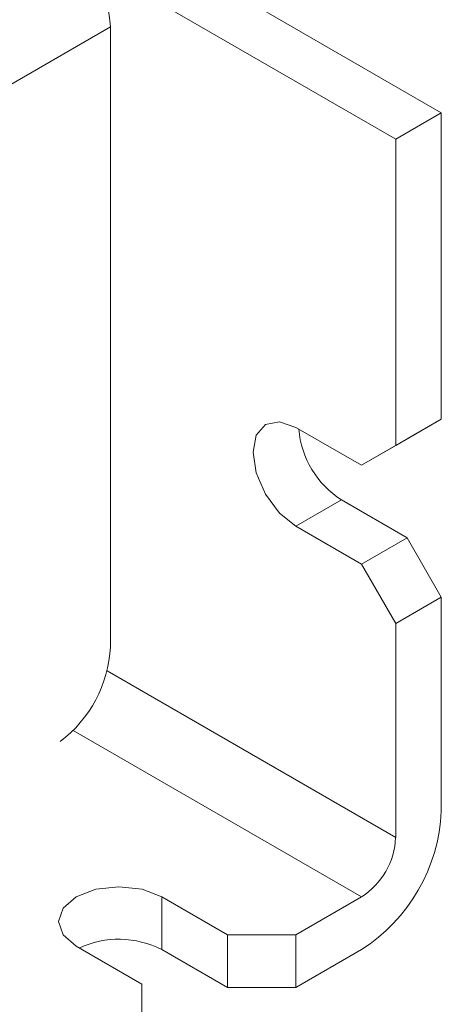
# Model space of a CAD drawing. Header units: inches. Extents: x 0.2 to 16.3, y 0.2 to 11.5.
# Tile 34 of 65: x 4.701 to 5.05, y 1.9 to 2.713. Entities that reach past the tile are written whole.
import ezdxf

# ---------------------------------------------------------------- set-up
doc = ezdxf.new("R2010")
doc.units = ezdxf.units.IN
doc.header["$MEASUREMENT"] = 0

msp = doc.modelspace()

# ---------------------------------------------------------------- linework, layer by layer
at = {"color": 7, "linetype": 'Continuous', "lineweight": 15}
for p, q in [((5.04954, 2.63606), (2.69252, 3.99674)), ((5.01183, 2.61429), (2.65481, 3.97497)), ((4.77613, 2.70698), (2.93011, 1.6413)), ((4.77613, 2.19474), (4.77613, 2.70698)), ((5.04954, 2.63606), (5.01183, 2.61429)), ((5.04954, 2.38294), (5.04954, 2.63606)), ((5.01183, 2.36116), (5.01183, 2.61429)), ((4.92933, 2.37613), (4.98355, 2.34483)), ((5.01183, 2.36116), (5.04954, 2.38294)), ((5.02126, 2.3666), (5.04954, 2.38294)), ((5.02126, 2.3666), (4.98355, 2.34483)), ((4.98355, 2.34483), (5.01183, 2.36116)), ((4.92933, 2.29447), (4.96705, 2.31624)), ((5.02126, 2.28495), (4.96705, 2.31624)), ((4.98355, 2.26318), (4.92933, 2.29447)), ((4.98355, 2.26318), (5.02126, 2.28495)), ((5.04954, 2.23596), (5.02126, 2.28495)), ((5.01183, 2.21419), (4.98355, 2.26318)), ((5.04954, 2.23596), (5.01183, 2.21419)), ((5.04954, 2.05904), (5.04954, 2.23596)), ((5.01183, 2.03727), (5.01183, 2.21419)), ((5.01183, 2.03727), (4.7734, 2.17491)), ((4.98355, 1.98828), (4.74527, 2.12584)), ((4.81855, 1.98828), (4.87277, 1.95698)), ((4.81855, 1.98828), (4.81855, 1.94473)), ((4.92933, 1.95698), (4.98355, 1.98828)), ((4.87277, 1.95698), (4.92933, 1.95698)), ((4.87277, 1.95698), (4.87277, 1.91344)), ((4.92933, 1.91344), (4.92933, 1.95698)), ((4.80205, 1.91616), (4.74784, 1.94746)), ((4.81855, 1.94473), (4.87277, 1.91344)), ((4.92933, 1.91344), (4.98355, 1.94473)), ((4.80205, 1.88351), (4.80205, 1.91616)), ((4.87277, 1.91344), (4.92933, 1.91344))]:
    msp.add_line(p, q, dxfattribs=at)
at = {"color": 7, "linetype": 'Continuous', "lineweight": 15, "flags": 128}
for points in [[(4.92933, 2.29447), (4.9158, 2.30539), (4.90433, 2.32086), (4.89667, 2.33853), (4.89398, 2.35571), (4.89667, 2.36978), (4.90433, 2.3786), (4.9158, 2.38083), (4.92933, 2.37613)], [(4.74784, 1.94746), (4.737, 1.95682), (4.7332, 1.96787), (4.737, 1.97892), (4.74784, 1.98828), (4.76406, 1.99454), (4.7832, 1.99673), (4.80233, 1.99454), (4.81855, 1.98828)]]:
    msp.add_lwpolyline(points, dxfattribs=at)
at = {"color": 7, "linetype": 'Continuous', "lineweight": 15}
for centre, radius, start, end in [((4.69527, 2.7033), 0.08094, 2.6053, 57.39467), ((5.00893, 2.38139), 0.07745, 184.94069, 237.26119), ((4.67246, 2.19986), 0.10379, 306.70358, 357.17383), ((4.90626, 2.06556), 0.14344, 302.60553, 357.39446), ((4.95042, 2.04006), 0.06147, 302.60543, 357.39461), ((4.78308, 1.87587), 0.07747, 62.74361, 115.04334)]:
    msp.add_arc(centre, radius, start, end, dxfattribs=at)

doc.saveas('drawing.dxf')
